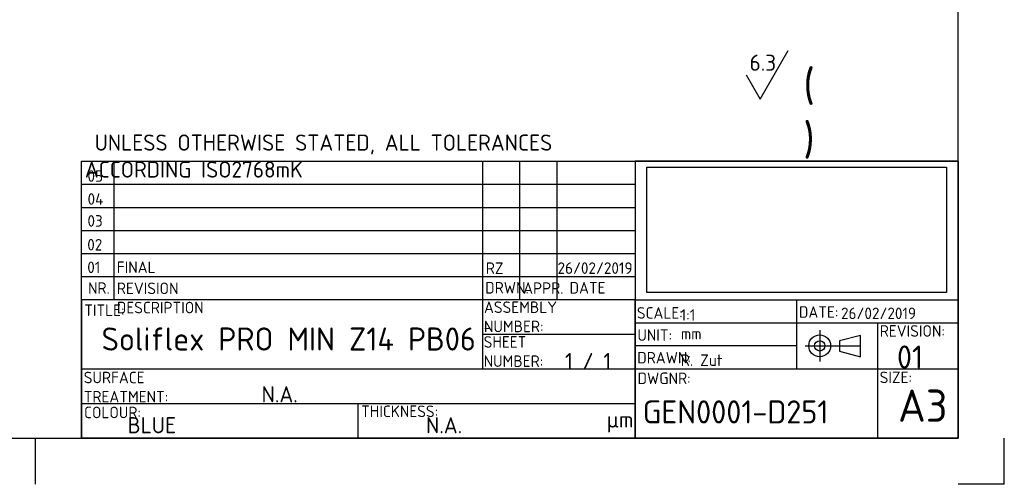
# Paper-space layout 'Sheet1' of a CAD drawing. Header units: millimetres. Extents: x 0 to 420, y 0 to 297.
# Tile 3 of 5: x 207 to 420, y 0 to 101. Entities that reach past the tile are written whole.
import ezdxf
from ezdxf.enums import TextEntityAlignment as Align
from ezdxf.lldxf.tags import DXFTag

# ---------------------------------------------------------------- set-up
doc = ezdxf.new("R2010")
doc.units = ezdxf.units.MM
doc.layers.add('Default', color=7, linetype='Continuous')
doc.styles.add('SEACAD_Solid_Edge_ISO', font='seiso.ttf')
tags = doc.linetypes.add('CENTER2', pattern=[28.575, 19.05, -3.175, 3.175, -3.175]).pattern_tags.tags
tags[10:11] = [DXFTag(74, 4), DXFTag(75, 0), DXFTag(340, '0'), DXFTag(46, 0.0), DXFTag(50, 0.0), DXFTag(44, 0.0), DXFTag(45, 0.0)]
tags[8:9] = [DXFTag(74, 4), DXFTag(75, 0), DXFTag(340, '0'), DXFTag(46, 0.0), DXFTag(50, 0.0), DXFTag(44, 0.0), DXFTag(45, 0.0)]
tags[6:7] = [DXFTag(74, 4), DXFTag(75, 0), DXFTag(340, '0'), DXFTag(46, 0.0), DXFTag(50, 0.0), DXFTag(44, 0.0), DXFTag(45, 0.0)]
tags[4:5] = [DXFTag(74, 4), DXFTag(75, 0), DXFTag(340, '0'), DXFTag(46, 0.0), DXFTag(50, 0.0), DXFTag(44, 0.0), DXFTag(45, 0.0)]
picture_1 = doc.add_image_def('image1.jpg', size_in_pixel=(1519, 635))

# ---------------------------------------------------------------- blocks, each defined once
blk = doc.blocks.new('ISO2768_medium')
at = {"layer": 'Default', "insert": (0.73, 5.79), "char_height": 3.5, "width": 125.2125, "attachment_point": 1}
blk.add_mtext('{\\fSolid Edge ISO|b0||i0||c0|p34;\\C7;\\H3.5;\\W1.; UNLESS OTHERWISE STATED, ALL TOLERANCES ACCORDING ISO2768mK }', dxfattribs=at)
blk = doc.blocks.new('SEANNOT_GROUP')
at = {"layer": 'Default', "color": 7, "linetype": 'Continuous'}
for p, q in [((367.09, 83.48), (373.16, 93.98)), ((364.06, 88.73), (367.09, 83.48))]:
    blk.add_line(p, q, dxfattribs=at)
at = {"layer": 'Default', "color": 7, "linetype": 'Continuous', "style": 'SEACAD_Solid_Edge_ISO'}
blk.add_text('6.3', height=3.5, dxfattribs=at).set_placement((364.79, 93.1), align=Align.TOP_LEFT)
blk = doc.blocks.new('AB_title_1')
at = {"layer": 'Default', "color": 7, "linetype": 'Continuous'}
for p, q in [((-190, 0), (-190, 60)), ((-190, 60), (0, 60)), ((-190, 60), (-70, 60)), ((-190, 30), (-190, 60)), ((-183, 60), (-183, 30)), ((-103, 15), (-103, 60)), ((-95, 30), (-95, 60)), ((-87, 60), (-87, 30)), ((0, 60), (-70, 60)), ((-70, 60), (-70, 30)), ((-70, 60), (-70, 30)), ((0, 60), (0, 0)), ((0, 30), (0, 60)), ((-190, 55), (-70, 55)), ((-190, 50), (-70, 50)), ((-190, 45), (-70, 45)), ((-190, 40), (-70, 40)), ((-190, 35), (-70, 35)), ((-70, 30), (-190, 30)), ((-70, 30), (-190, 30)), ((-190, 30), (-190, 0)), ((-70, 30), (0, 30)), ((-70, 30), (-70, 0)), ((-70, 0), (-70, 30)), ((-35, 30), (-35, 15)), ((-70, 25), (0, 25)), ((-17.5, 25), (-17.5, 0)), ((-103, 22.5), (-70, 22.5)), ((-21.2, 22.26), (-25.72, 21.12)), ((-21.2, 17.61), (-21.2, 22.26)), ((-35, 20), (-70, 20)), ((-25.72, 21.12), (-25.72, 18.88)), ((-25.72, 18.88), (-21.2, 17.61)), ((-190, 15), (0, 15)), ((-190, 7.5), (-70, 7.5)), ((-130, 0), (-130, 7.5)), ((0, 0), (-190, 0)), ((-190, 0), (-70, 0))]:
    blk.add_line(p, q, dxfattribs=at)
at = {"layer": 'Default', "color": 7, "linetype": 'CENTER2'}
for p, q in [((-30, 23.39), (-30, 16.58)), ((-21.2, 19.94), (-33.16, 19.94))]:
    blk.add_line(p, q, dxfattribs=at)
at = {"layer": 'Default', "color": 7, "linetype": 'Continuous'}
for radius in [2.37, 1.12]:
    blk.add_circle((-30, 20), radius, dxfattribs=at)
at = {"layer": 'Default', "attachment_point": 1}
for s, insert, char_height, width in [('{\\fSolid Edge ISO|b0||i0||c0|p34;\\C7;\\H2.5;\\W1.;NR.}', (-188.57, 33.77), 2.5, 3.8125), ('{\\fSolid Edge ISO|b0||i0||c0|p34;\\C7;\\H2.5;\\W1.;NR.}', (-188.57, 33.77), 2.5, 3.8125), ('{\\fSolid Edge ISO|b0||i0||c0|p34;\\C7;\\H2.5;\\W1.;REVISION DESCRIPTION}', (-182.32, 33.71), 2.5, 28.0625), ('{\\fSolid Edge ISO|b0||i0||c0|p34;\\C7;\\H2.5;\\W1.;DRWN.\\P}', (-102.5, 33.84), 2.5, 7.8125), ('{\\fSolid Edge ISO|b0||i0||c0|p34;\\C7;\\H2.5;\\W1.;APPR.}', (-94.27, 33.76), 2.5, 6.75), ('{\\fSolid Edge ISO|b0||i0||c0|p34;\\C7;\\H2.5;\\W1.;DATE}', (-84.21, 33.82), 2.5, 6.1875), ('{\\fSolid Edge ISO|b0||i0||c0|p34;\\C7;\\H2.5;\\W1.;TITLE:}', (-189.38, 28.97), 2.5, 7.125), ('{\\fSolid Edge ISO|b0||i0||c0|p34;\\C7;\\H2.5;\\W1.;ASSEMBLY NUMBER:}', (-102.76, 29.62), 2.5, 24.25), ('{\\fSolid Edge ISO|b0||i0||c0|p34;\\C7;\\H2.5;\\W1.;SCALE:\\P}', (-69.62, 28.39), 2.5, 7.6875), ('{\\fSolid Edge ISO|b0||i0||c0|p34;\\C7;\\H2.5;\\W1.;DATE:}', (-34.51, 28.58), 2.5, 6.625), ('{\\fSolid Edge ISO|b0||i0||c0|p34;\\C7;\\H2.5;\\W1.;UNIT:}', (-69.52, 23.58), 2.5, 6.125), ('{\\fSolid Edge ISO|b0||i0||c0|p34;\\C7;\\H2.5;\\W1.;REVISION:}', (-16.99, 24.48), 2.5, 11.5625), ('{\\fSolid Edge ISO|b0||i0||c0|p34;\\C7;\\H2.5;\\W1.;SHEET NUMBER:}', (-102.83, 22.1), 2.5, 19.5), ('{\\fSolid Edge ISO|b0||i0||c0|p34;\\C7;\\H2.5;\\W1.;mm}', (-60.09, 23.91), 2.5, 4.125), ('{\\fSolid Edge ISO|b0||i0||c0|p34;\\C7;\\H2.5;\\W1.;DRAWN:\\P}', (-69.55, 18.68), 2.5, 9.25), ('{\\fSolid Edge ISO|b0||i0||c0|p34;\\C7;\\H2.5;\\W1.;SURFACE TREATMENT:}', (-189.49, 14.39), 2.5, 26.9375), ('{\\fSolid Edge ISO|b0||i0||c0|p34;\\C7;\\H2.5;\\W1.;DWGNR:}', (-69.49, 14.22), 2.5, 9.4375), ('{\\fSolid Edge ISO|b0||i0||c0|p34;\\C7;\\H2.5;\\W1.;SIZE:}', (-17.01, 14.42), 2.5, 5.9375), ('{\\fSolid Edge ISO|b0||i0||c0|p34;\\C7;\\H2.5;\\W1.;COLOUR:}', (-189.42, 6.82), 2.5, 9.6875), ('{\\fSolid Edge ISO|b0||i0||c0|p34;\\C7;\\H2.5;\\W1.;THICKNESS:}', (-129.38, 7.07), 2.5, 13.9375), ('{\\fSolid Edge ISO|b0||i0||c0|p34;\\C7;\\H3.5;\\W1.;µm}', (-76.18, 5.79), 3.5, 5.075)]:
    blk.add_mtext(s, dxfattribs=dict(at, insert=insert, char_height=char_height, width=width))
at = {"layer": 'Default', "color": 7, "style": 'SEACAD_Solid_Edge_ISO'}
for tag, height, p in [('ABREV05', 2.5, (-188.68, 54.79)), ('AB_REV_DESCR_05', 2.5, (-182.3, 54.78)), ('ABDRWN05', 2.5, (-102.35, 54.85)), ('ABAPPR05', 2.5, (-94.34, 54.85)), ('REVDATE05', 2.5, (-86.71, 54.86)), ('ABREV04', 2.5, (-188.66, 49.8)), ('AB_REV_DESCR_04', 2.5, (-182.27, 49.79)), ('ABDRWN04', 2.5, (-102.31, 49.83)), ('ABAPPR04', 2.5, (-94.4, 49.86)), ('REVDATE04', 2.5, (-86.79, 49.87)), ('ABREV03', 2.5, (-188.69, 45.08)), ('AB_REV_DESCR_03', 2.5, (-182.31, 45.07)), ('ABDRWN03', 2.5, (-102.26, 45)), ('ABAPPR03', 2.5, (-94.38, 44.97)), ('REVDATE03', 2.5, (-86.78, 44.97)), ('ABREV02', 2.5, (-188.73, 39.9)), ('AB_REV_DESCR_02', 2.5, (-182.34, 39.91)), ('ABDRWN02', 2.5, (-102.36, 39.95)), ('ABAPPR02', 2.5, (-94.41, 40)), ('REVDATE02', 2.5, (-86.86, 40.09)), ('ABREV01', 2.5, (-188.73, 35.02)), ('AB_REV_DESCR_01', 2.5, (-182.33, 35.04)), ('ABDRWN01', 2.5, (-102.37, 34.83)), ('ABAPPR01', 2.5, (-94.4, 34.84)), ('REVDATE01', 2.5, (-86.82, 34.84)), ('SCALE', 2.5, (-60.13, 24.69)), ('CREATION_DATE', 2.5, (-25.39, 25.04)), ('PART TITLE', 5, (-185.63, 17.48)), ('ASSEMBLYNUMBER', 2.5, (-102.78, 22.03)), ('REVISION', 5, (-13.27, 13.58)), ('SHEETNUMBER', 3.5, (-85.19, 13.91)), ('DRAWN', 2.5, (-60.1, 14.89)), ('DWGNR', 5, (-68.35, 1.69)), ('COLOUR', 3.5, (-180, 0)), ('THICKNESS', 3.5, (-115.32, 0))]:
    blk.add_attdef(tag, text='', height=height, dxfattribs=at).set_placement(p, align=Align.BOTTOM_LEFT)
blk.add_attdef('SURFACE TREATMENT', text='', height=3.5, dxfattribs=at).set_placement((-147.03, 9.5), align=Align.MIDDLE_CENTER)
image = blk.add_image(picture_1, insert=(-67.5, 31.55), size_in_units=(65, 27.17))
image.dxf.flags = 7

psp = doc.layouts.new('Sheet1')

# ---------------------------------------------------------------- linework, layer by layer
at = {"layer": 'Default', "color": 7, "linetype": 'Continuous'}
for p, q in [((410, 10), (410, 287)), ((10, 10), (410, 10)), ((210, 10), (210, 0)), ((420, 0), (420, 10)), ((420, 0), (410, 0))]:
    psp.add_line(p, q, dxfattribs=at)

# ---------------------------------------------------------------- block references
at = {"layer": 'Default'}
psp.add_blockref('SEANNOT_GROUP', (0, 0), dxfattribs=at)
at = {"layer": 'Default', "color": 7}
psp.add_blockref('ISO2768_medium', (220, 70), dxfattribs=at)
ref = psp.add_blockref('AB_title_1', (410, 10), dxfattribs=at)
ref.add_attrib('SCALE', '1:1', dxfattribs={"color": 7, "height": 2.5, "style": 'SEACAD_Solid_Edge_ISO'}).set_placement((349.869, 34.687), align=Align.BOTTOM_LEFT)
ref.add_attrib('DRAWN', 'R. Zut', dxfattribs={"color": 7, "height": 2.5, "style": 'SEACAD_Solid_Edge_ISO'}).set_placement((349.895, 24.894), align=Align.BOTTOM_LEFT)
ref.add_attrib('DWGNR', 'GEN0001-D251', dxfattribs={"color": 7, "height": 5, "style": 'SEACAD_Solid_Edge_ISO'}).set_placement((341.648, 11.687), align=Align.BOTTOM_LEFT)
ref.add_attrib('REVISION', '01', dxfattribs={"color": 7, "height": 5, "style": 'SEACAD_Solid_Edge_ISO'}).set_placement((396.728, 23.583), align=Align.BOTTOM_LEFT)
ref.add_attrib('ABREV01', '01', dxfattribs={"color": 7, "height": 2.5, "style": 'SEACAD_Solid_Edge_ISO'}).set_placement((221.268, 45.02), align=Align.BOTTOM_LEFT)
ref.add_attrib('ABREV02', '02', dxfattribs={"color": 7, "height": 2.5, "style": 'SEACAD_Solid_Edge_ISO'}).set_placement((221.267, 49.904), align=Align.BOTTOM_LEFT)
ref.add_attrib('ABREV03', '03', dxfattribs={"color": 7, "height": 2.5, "style": 'SEACAD_Solid_Edge_ISO'}).set_placement((221.307, 55.076), align=Align.BOTTOM_LEFT)
ref.add_attrib('ABREV04', '04', dxfattribs={"color": 7, "height": 2.5, "style": 'SEACAD_Solid_Edge_ISO'}).set_placement((221.337, 59.803), align=Align.BOTTOM_LEFT)
ref.add_attrib('ABREV05', '05', dxfattribs={"color": 7, "height": 2.5, "style": 'SEACAD_Solid_Edge_ISO'}).set_placement((221.315, 64.789), align=Align.BOTTOM_LEFT)
ref.add_attrib('AB_REV_DESCR_01', 'FINAL', dxfattribs={"color": 7, "height": 2.5, "style": 'SEACAD_Solid_Edge_ISO'}).set_placement((227.669, 45.036), align=Align.BOTTOM_LEFT)
ref.add_attrib('REVDATE01', '26/02/2019', dxfattribs={"color": 7, "height": 2.5, "style": 'SEACAD_Solid_Edge_ISO'}).set_placement((323.178, 44.842), align=Align.BOTTOM_LEFT)
ref.add_attrib('PART TITLE', 'Soliflex PRO MIN Z14 PB06', dxfattribs={"color": 7, "height": 5, "style": 'SEACAD_Solid_Edge_ISO'}).set_placement((224.37, 27.481), align=Align.BOTTOM_LEFT)
ref.add_attrib('SURFACE TREATMENT', 'N.A.', dxfattribs={"color": 7, "height": 3.5, "style": 'SEACAD_Solid_Edge_ISO'}).set_placement((262.967, 19.5), align=Align.MIDDLE_CENTER)
ref.add_attrib('COLOUR', 'BLUE', dxfattribs={"color": 7, "height": 3.5, "style": 'SEACAD_Solid_Edge_ISO'}).set_placement((230, 10), align=Align.BOTTOM_LEFT)
ref.add_attrib('THICKNESS', 'N.A.', dxfattribs={"color": 7, "height": 3.5, "style": 'SEACAD_Solid_Edge_ISO'}).set_placement((294.68, 10), align=Align.BOTTOM_LEFT)
ref.add_attrib('ABDRWN01', 'RZ', dxfattribs={"color": 7, "height": 2.5, "style": 'SEACAD_Solid_Edge_ISO'}).set_placement((307.631, 44.832), align=Align.BOTTOM_LEFT)
ref.add_attrib('ASSEMBLYNUMBER', '-', dxfattribs={"color": 7, "height": 2.5, "style": 'SEACAD_Solid_Edge_ISO'}).set_placement((307.215, 32.03), align=Align.BOTTOM_LEFT)
ref.add_attrib('SHEETNUMBER', '1 / 1', dxfattribs={"color": 7, "height": 3.5, "style": 'SEACAD_Solid_Edge_ISO'}).set_placement((324.81, 23.907), align=Align.BOTTOM_LEFT)
ref.add_attrib('CREATION_DATE', '26/02/2019', dxfattribs={"color": 7, "height": 2.5, "style": 'SEACAD_Solid_Edge_ISO'}).set_placement((384.614, 35.041), align=Align.BOTTOM_LEFT)

# ---------------------------------------------------------------- texts
at = {"layer": 'Default', "char_height": 7, "attachment_point": 1}
for s, insert, width in [('{\\fSolid Edge ISO|b0||i0||c0|p34;\\C7;\\H7.;\\W1.;(     )\\P}', (376.439, 89.892), 19.60001), ('{\\fSolid Edge ISO|b0||i0||c0|p34;\\C7;\\H7.;\\W1.;A3}', (396.976, 20.544), 8.22501)]:
    psp.add_mtext(s, dxfattribs=dict(at, insert=insert, width=width))

doc.saveas('drawing.dxf')
